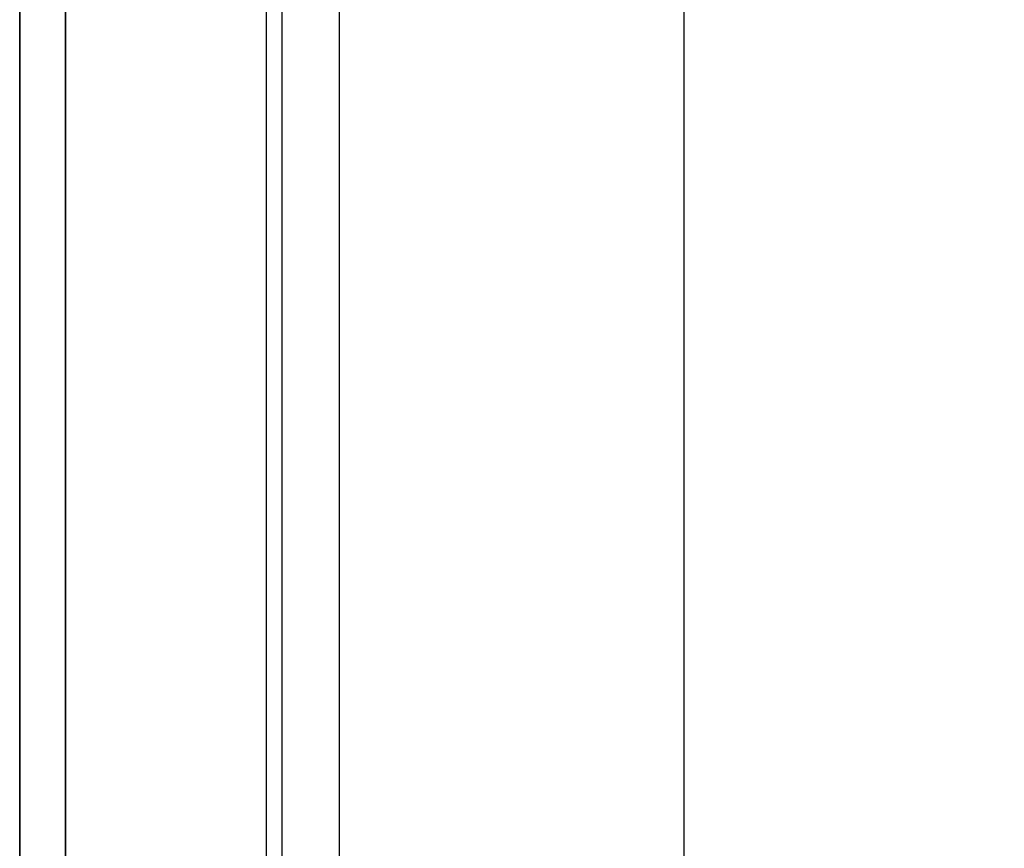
# Model space of a CAD drawing. Header units: millimetres. Extents: x 373037 to 682063, y 76092 to 274210.
# Tile 130 of 256: x 655037 to 655144, y 260335 to 260426. Entities that reach past the tile are written whole.
import ezdxf

# ---------------------------------------------------------------- set-up
doc = ezdxf.new("R2010")
doc.units = ezdxf.units.MM
doc.header["$LTSCALE"] = 100
doc.linetypes.add('ČÁRKOVANÁ', pattern=[19.05, 12.7, -6.35])
doc.layers.add('PUDORYS', color=253, linetype='CONTINUOUS')

msp = doc.modelspace()

# ---------------------------------------------------------------- linework, layer by layer
at = {"layer": 'PUDORYS', "color": 252, "ltscale": 15, "true_color": 0x939598}
for points in [[(655036.64, 249592.15), (681616.64, 249592.15), (681616.64, 273272.15), (655036.64, 273272.15)], [(681611.64, 273267.15), (655041.64, 273267.15), (655041.64, 249597.15), (681611.64, 249597.15)], [(655063.64, 249619.15), (681589.64, 249619.15), (681589.64, 273245.15), (655063.64, 273245.15)], [(681581.64, 273237.15), (655071.64, 273237.15), (655071.64, 249627.15), (681581.64, 249627.15)], [(655065.38, 260307.83), (655065.38, 260776.49), (655109.38, 260776.49), (655109.38, 260307.83)]]:
    msp.add_lwpolyline(points, close=True, dxfattribs=at)
at = {"layer": 'PUDORYS', "color": 252, "linetype": 'ČÁRKOVANÁ', "ltscale": 5, "true_color": 0x939598}
for points in [[(681606.64, 249602.15), (655036.64, 249602.15), (655036.64, 273272.15), (681606.64, 273272.15)], [(681611.64, 249597.15), (655041.64, 249597.15), (655041.64, 273267.15), (681611.64, 273267.15)]]:
    msp.add_lwpolyline(points, close=True, dxfattribs=at)
at = {"layer": 'PUDORYS', "color": 252, "true_color": 0x939598}
msp.add_lwpolyline([(655065.38, 260388.8), (655065.38, 260776.49), (655109.38, 260776.49), (655109.38, 260388.8), (655109.38, 260307.83), (655065.38, 260307.83)], close=True, dxfattribs=at)

doc.saveas('drawing.dxf')
